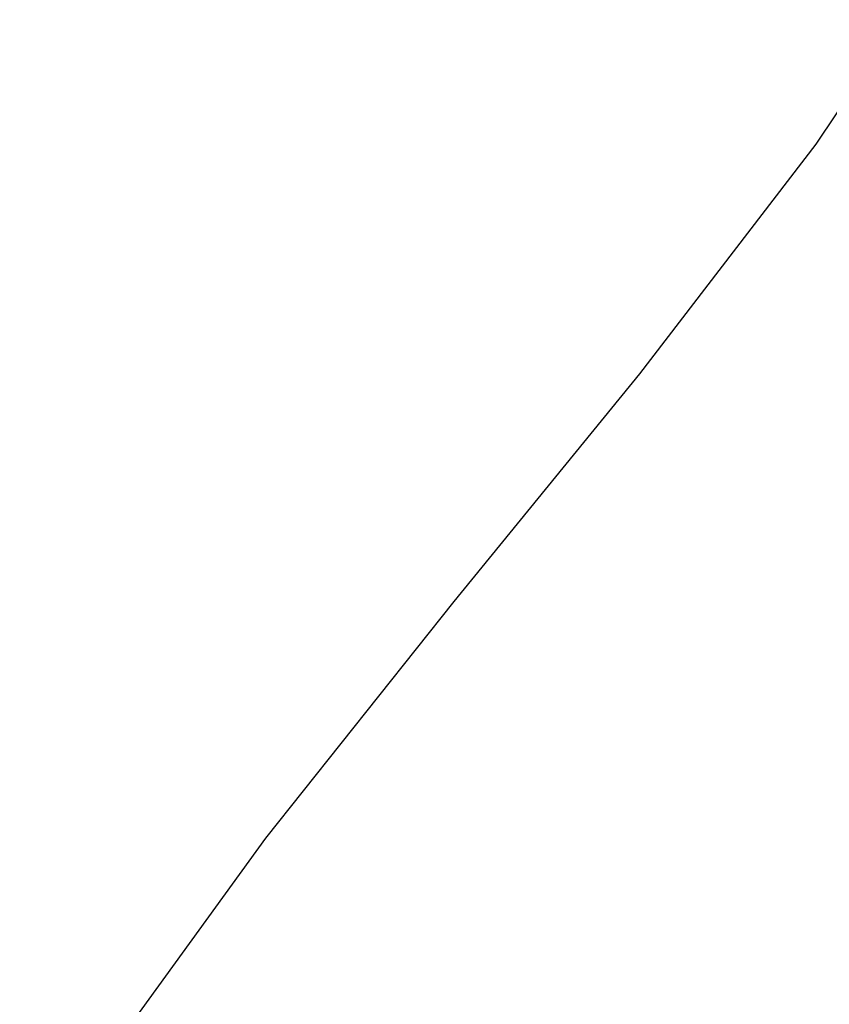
# Model space of a CAD drawing. Extents: x 10527 to 38813, y 13847 to 37526.
# Tile 199 of 256: x 35316.82 to 35320.3, y 36438 to 36442.24. Entities that reach past the tile are written whole.
import ezdxf

# ---------------------------------------------------------------- set-up
doc = ezdxf.new("R2010")
doc.units = 0
doc.header["$LTSCALE"] = 0.5
doc.header["$MEASUREMENT"] = 0
doc.linetypes.add('CONTI', pattern=[0])
doc.layers.add('.', color=7, linetype='Continuous', lineweight=15)
doc.layers.add('GORIZDEFAULT', color=32, linetype='CONTI')

# ---------------------------------------------------------------- blocks, each defined once
blk = doc.blocks.new('gergrgrre')
at = {"layer": 'GORIZDEFAULT', "color": 32}
blk.add_polyline3d([(360162.1885, 4200546.1719, 541), (360162.58, 4200546.99, 541), (360163.27, 4200548.31, 541), (360164.03, 4200549.5, 541), (360164.82, 4200550.59, 541), (360165.63, 4200551.61, 541), (360166.43, 4200552.59, 541), (360167.19, 4200553.58, 541), (360167.88, 4200554.61, 541), (360168.48, 4200555.71, 541), (360168.97, 4200556.91, 541), (360169.36, 4200558.22, 541), (360169.3733, 4200558.2795, 541)], dxfattribs=at)

msp = doc.modelspace()

# ---------------------------------------------------------------- hatches: boundary and pattern name
at = {"layer": '.', "ltscale": 0.149071}
h = msp.add_hatch(color=256, dxfattribs=at)
h.dxf.hatch_style = 1
h.set_gradient(color1=(255, 255, 255), tint=1)
h.paths.add_polyline_path([(35043.2971, 36082.0132), (36343.2971, 36082.0132), (36343.2971, 37217.0132), (35043.2971, 37217.0132)])
h.paths.add_polyline_path([(35058.2971, 37202.0132), (36328.2971, 37202.0132), (36328.2971, 36097.0132), (35058.2971, 36097.0132)], flags=16)

# ---------------------------------------------------------------- block references
at = {"linetype": 'Continuous'}
msp.add_blockref('gergrgrre', (-324846.9437, -4164111.8779), dxfattribs=at)

doc.saveas('drawing.dxf')
